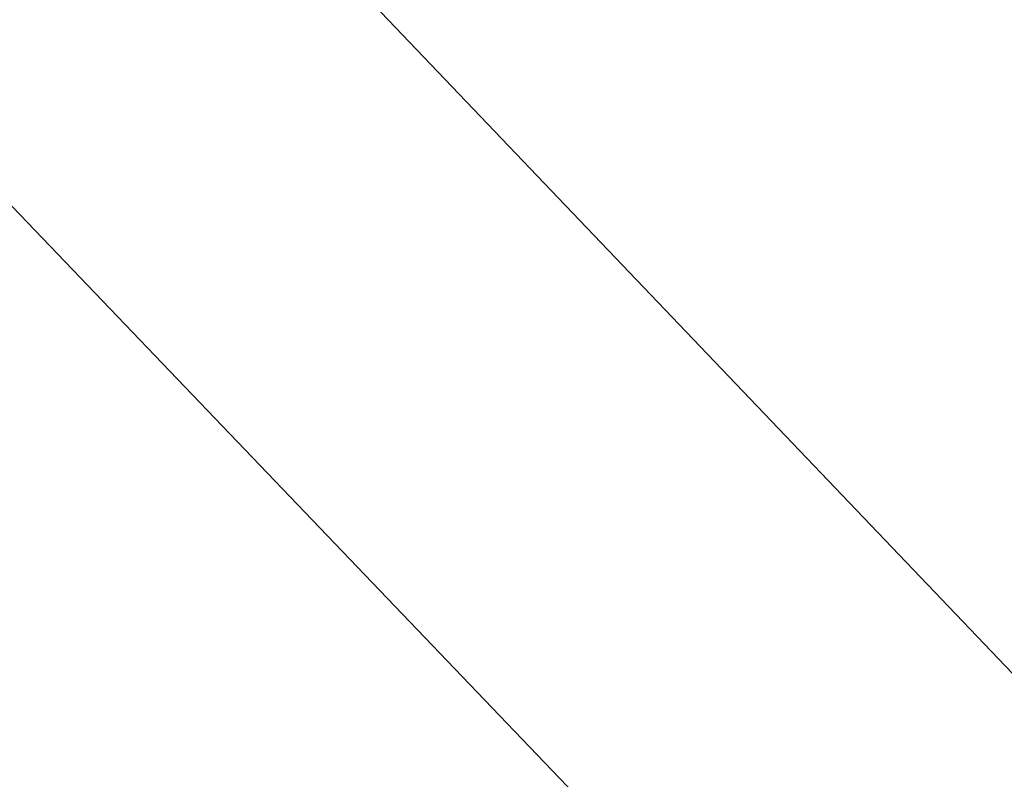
# Model space of a CAD drawing. Extents: x 0 to 363660, y 0 to 4201329.
# Tile 46 of 256: x 360160.174 to 360160.805, y 4200552.268 to 4200552.755. Entities that reach past the tile are written whole.
import ezdxf

# ---------------------------------------------------------------- set-up
doc = ezdxf.new("R2010")
doc.units = 0
doc.header["$LTSCALE"] = 0.5
doc.header["$MEASUREMENT"] = 0
doc.linetypes.add('CONTI', pattern=[0])
doc.layers.add('.', color=7, linetype='Continuous', lineweight=15)
doc.layers.add('SIT_L0', color=250, linetype='CONTI')

# ---------------------------------------------------------------- blocks, each defined once
blk = doc.blocks.new('gergrgrre')
at = {"linetype": 'Continuous', "elevation": 1.643}
blk.add_lwpolyline([(359968.10528, 4200751.14839), (360144.87528, 4200568.59839), (360208.90528, 4200501.76839), (360248.13528, 4200449.08839), (360280.36528, 4200400.86839), (360329.34528, 4200345.00839), (360410.62528, 4200285.18839), (360473.12528, 4200218.99839), (360491.25617, 4200199.54139)], dxfattribs=at)
blk = doc.blocks.new('ееееее')
at = {"layer": 'SIT_L0', "color": 250}
blk.add_line((-352.04, 714.7), (-288.38, 647.62), dxfattribs=at)

msp = doc.modelspace()

# ---------------------------------------------------------------- hatches: boundary and pattern name
at = {"layer": '.', "ltscale": 0.149071}
h = msp.add_hatch(color=256, dxfattribs=at)
h.dxf.hatch_style = 1
h.set_gradient(color1=(255, 255, 255), tint=1)
h.paths.add_polyline_path([(359890.24077, 4200193.89108), (361190.24077, 4200193.89108), (361190.24077, 4201328.89108), (359890.24077, 4201328.89108)])
h.paths.add_polyline_path([(359905.24077, 4201313.89108), (361175.24077, 4201313.89108), (361175.24077, 4200208.89108), (359905.24077, 4200208.89108)], flags=16)

# ---------------------------------------------------------------- block references
at = {"linetype": 'Continuous'}
msp.add_blockref('gergrgrre', (0, 0), dxfattribs=at)
at = {"color": 0, "rotation": 0.1683458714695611}
msp.add_blockref('ееееее', (360499.45634, 4199854.90263), dxfattribs=at)

doc.saveas('drawing.dxf')
